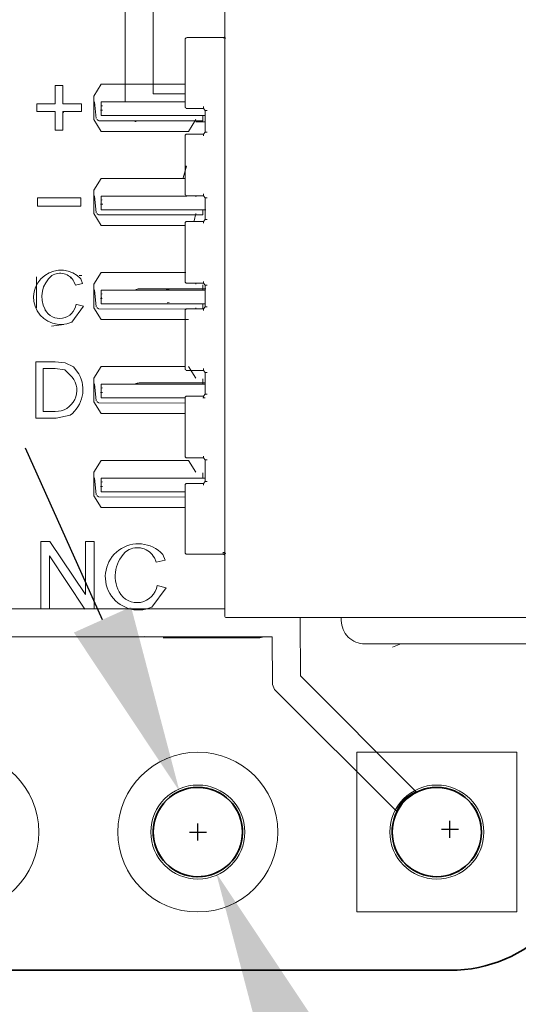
# Model space of a CAD drawing. Header units: millimetres. Extents: x 1876.7 to 1920.2, y 2.1 to 63.1.
# Tile 4 of 7: x 1900.4 to 1905.7, y 15.1 to 25.6. Entities that reach past the tile are written whole.
import ezdxf

# ---------------------------------------------------------------- set-up
doc = ezdxf.new("R2010")
doc.units = ezdxf.units.MM
doc.header["$MEASUREMENT"] = 0
for name, color, linetype, lineweight in [('尺寸线层', 3, 'Continuous', 18), ('粗实线层', 7, 'Continuous', 35), ('细实线层', 7, 'Continuous', 18)]:
    doc.layers.add(name, color=color, linetype=linetype, lineweight=lineweight)
doc.styles.add('标准', font='simfang.ttf', dxfattribs={"width": 0.667})
doc.dimstyles.new('STANDARD_ACAD', dxfattribs={"dimtxt": 0.18, "dimasz": 0.18, "dimexe": 0.18, "dimexo": 0.0625, "dimgap": 0.09, "dimtad": 0, "dimtih": 1, "dimtoh": 1, "dimdec": 4, "dimzin": 0, "dimdsep": 46, "dimtxsty": 'Standard', "dimcen": 0.09, "dimadec": 0, "dimazin": 0, "dimtfac": 1, "dimtdec": 4, "dimtofl": 0, "dimtmove": 0, "dimatfit": 3, "dimfxl": 1, "dimtolj": 1, "dimtzin": 0, "dimarcsym": 0})

# ---------------------------------------------------------------- blocks, each defined once
blk = doc.blocks.new('*D82')
at = {"layer": 'Defpoints', "color": 0, "transparency": 16777216}
for p in [(1902.091, 17.356), (1902.48, 16.489)]:
    blk.add_point(p, dxfattribs=at)
at = {"layer": '尺寸线层', "color": 0, "lineweight": -2, "transparency": 16777216}
for p, q in [((1901.272, 19.18), (1900.453, 21.005)), ((1902.286, 16.833), (1902.286, 17.013)), ((1902.196, 16.923), (1902.376, 16.923)), ((1903.299, 14.665), (1904.119, 12.84))]:
    blk.add_line(p, q, dxfattribs=at)
at = {"layer": '尺寸线层', "color": 0, "transparency": 16777216}
for points in [[(1901.576, 19.317), (1900.968, 19.044), (1902.091, 17.356)], [(1903.604, 14.801), (1902.995, 14.528), (1902.48, 16.489)]]:
    blk.add_solid(points, dxfattribs=at)
at = {"layer": '尺寸线层', "color": 0, "transparency": 16777216, "insert": (1904.747, 11.157), "char_height": 2, "attachment_point": 5, "style": '标准'}
blk.add_mtext('\\A1;∅0.95', dxfattribs=at)
blk = doc.blocks.new('*D83')
at = {"layer": 'Defpoints', "color": 0, "transparency": 16777216}
for p in [(1904.966, 16.953), (1906.186, 16.08)]:
    blk.add_point(p, dxfattribs=at)
at = {"layer": '尺寸线层', "color": 0, "lineweight": -2, "transparency": 16777216}
for p, q in [((1904.966, 16.863), (1904.966, 17.043)), ((1904.876, 16.953), (1905.056, 16.953)), ((1907.812, 14.916), (1909.439, 13.753))]:
    blk.add_line(p, q, dxfattribs=at)
at = {"layer": '尺寸线层', "color": 0, "transparency": 16777216}
blk.add_solid([(1908.006, 15.187), (1907.619, 14.645), (1906.186, 16.08)], dxfattribs=at)
at = {"layer": '尺寸线层', "color": 0, "transparency": 16777216, "insert": (1911.357, 12.306), "char_height": 2, "attachment_point": 5, "style": '标准'}
blk.add_mtext('\\A1;R1.5', dxfattribs=at)
blk = doc.blocks.new('*D107')
at = {"layer": 'Defpoints', "color": 0, "transparency": 16777216}
for p in [(1894.666, 16.923), (1897.206, 16.923), (1897.206, 13.638)]:
    blk.add_point(p, dxfattribs=at)
at = {"layer": '尺寸线层', "color": 0, "lineweight": -2, "transparency": 16777216}
for p, q in [((1894.666, 16.86), (1894.666, 13.458)), ((1897.206, 16.86), (1897.206, 13.458)), ((1892.666, 13.638), (1890.666, 13.638)), ((1899.206, 13.638), (1901.206, 13.638))]:
    blk.add_line(p, q, dxfattribs=at)
at = {"layer": '尺寸线层', "color": 0, "transparency": 16777216}
for points in [[(1892.666, 13.971), (1892.666, 13.304), (1894.666, 13.638)], [(1899.206, 13.971), (1899.206, 13.304), (1897.206, 13.638)]]:
    blk.add_solid(points, dxfattribs=at)
at = {"layer": '尺寸线层', "color": 0, "transparency": 16777216, "insert": (1895.936, 11.813), "char_height": 2, "attachment_point": 5, "style": '标准'}
blk.add_mtext('\\A1;2.54', dxfattribs=at)

msp = doc.modelspace()

# ---------------------------------------------------------------- linework, layer by layer
at = {"layer": '粗实线层'}
msp.add_line((1891.966, 15.453), (1904.966, 15.453), dxfattribs=at)
for centre in [(1902.286, 16.923), (1904.826, 16.923)]:
    msp.add_circle(centre, 0.475, dxfattribs=at)
at = {"layer": '粗实线层', "extrusion": (0, 0, -1)}
for centre, start, end in [((-1902.286, 16.923), 63, 153), ((-1904.826, 16.923), 63, 60.1664), ((-1902.286, 16.923), 153, 63)]:
    msp.add_arc(centre, 0.475, start, end, dxfattribs=at)
at = {"layer": '粗实线层'}
msp.add_arc((1904.966, 16.953), 1.5, 270, 360, dxfattribs=at)
at = {"layer": '细实线层'}
for p, q in [((1901.808, 26.667), (1901.811, 24.773)), ((1901.513, 24.685), (1901.511, 26.575)), ((1902.572, 26.023), (1902.572, 25.369)), ((1902.151, 24.636), (1902.151, 25.349)), ((1902.552, 25.369), (1902.171, 25.369)), ((1902.566, 25.367), (1902.554, 25.368)), ((1902.572, 25.369), (1902.572, 19.876)), ((1902.582, 25.364), (1902.572, 25.366)), ((1900.852, 24.861), (1900.769, 24.861)), ((1900.769, 24.861), (1900.769, 24.665)), ((1900.852, 24.665), (1900.852, 24.861)), ((1901.179, 24.748), (1901.259, 24.873)), ((1901.259, 24.873), (1902.152, 24.873)), ((1901.179, 24.498), (1901.179, 24.748)), ((1901.811, 24.773), (1902.151, 24.772)), ((1900.769, 24.665), (1900.574, 24.665)), ((1900.574, 24.665), (1900.574, 24.583)), ((1901.048, 24.665), (1900.852, 24.665)), ((1901.048, 24.583), (1901.048, 24.665)), ((1901.051, 24.66), (1901.049, 24.66)), ((1901.204, 24.508), (1901.187, 24.688)), ((1901.271, 24.644), (1901.254, 24.643)), ((1901.258, 24.54), (1901.258, 24.685)), ((1902.155, 24.685), (1901.258, 24.685)), ((1902.171, 24.616), (1902.345, 24.616)), ((1902.345, 24.616), (1902.345, 24.636)), ((1902.365, 24.596), (1902.345, 24.616)), ((1900.574, 24.583), (1900.769, 24.583)), ((1900.769, 24.583), (1900.769, 24.386)), ((1900.852, 24.386), (1900.852, 24.583)), ((1900.852, 24.583), (1901.048, 24.583)), ((1900.861, 24.583), (1900.854, 24.573)), ((1901.259, 24.373), (1901.179, 24.498)), ((1901.23, 24.487), (1901.211, 24.5)), ((1901.272, 24.598), (1901.252, 24.597)), ((1902.259, 24.54), (1901.258, 24.54)), ((1902.265, 24.498), (1902.185, 24.373)), ((1902.366, 24.54), (1902.259, 24.54)), ((1902.339, 24.484), (1902.339, 24.54)), ((1902.385, 24.596), (1902.365, 24.596)), ((1902.365, 24.596), (1902.365, 24.364)), ((1902.339, 24.484), (1901.234, 24.486)), ((1902.366, 24.474), (1902.265, 24.475)), ((1900.769, 24.386), (1900.852, 24.386)), ((1902.185, 24.373), (1901.259, 24.373)), ((1902.151, 23.707), (1902.151, 24.324)), ((1902.345, 24.344), (1902.171, 24.344)), ((1902.365, 24.364), (1902.345, 24.344)), ((1902.345, 24.324), (1902.345, 24.344)), ((1902.365, 24.364), (1902.385, 24.364)), ((1902.166, 24.002), (1902.129, 23.877)), ((1902.155, 24.004), (1902.166, 24.002)), ((1901.179, 23.748), (1901.259, 23.873)), ((1901.259, 23.873), (1902.151, 23.873)), ((1901.042, 23.667), (1900.58, 23.667)), ((1900.58, 23.667), (1900.58, 23.578)), ((1901.042, 23.578), (1901.042, 23.667)), ((1901.179, 23.498), (1901.179, 23.748)), ((1901.204, 23.508), (1901.187, 23.688)), ((1902.169, 23.685), (1901.258, 23.685)), ((1901.258, 23.54), (1901.258, 23.685)), ((1902.171, 23.687), (1902.345, 23.687)), ((1902.27, 23.685), (1902.259, 23.685)), ((1902.339, 23.687), (1902.339, 23.687)), ((1902.345, 23.687), (1902.345, 23.707)), ((1902.345, 23.687), (1902.365, 23.667)), ((1902.385, 23.667), (1902.365, 23.667)), ((1902.365, 23.667), (1902.365, 23.436)), ((1900.58, 23.578), (1901.042, 23.578)), ((1901.274, 23.598), (1901.252, 23.597)), ((1901.27, 23.644), (1901.254, 23.643)), ((1901.259, 23.373), (1901.179, 23.498)), ((1901.23, 23.487), (1901.211, 23.5)), ((1902.339, 23.484), (1901.234, 23.486)), ((1902.259, 23.54), (1901.258, 23.54)), ((1902.265, 23.498), (1902.248, 23.421)), ((1902.369, 23.54), (1902.259, 23.54)), ((1902.339, 23.484), (1902.339, 23.54)), ((1902.153, 23.373), (1901.259, 23.373)), ((1902.151, 22.778), (1902.151, 23.396)), ((1902.345, 23.416), (1902.171, 23.416)), ((1902.365, 23.436), (1902.345, 23.416)), ((1902.345, 23.396), (1902.345, 23.416)), ((1902.385, 23.436), (1902.365, 23.436)), ((1900.572, 22.825), (1900.572, 22.497)), ((1901.024, 22.84), (1901.052, 22.842)), ((1901.179, 22.748), (1901.259, 22.873)), ((1901.259, 22.873), (1902.157, 22.873)), ((1900.939, 22.82), (1900.942, 22.821)), ((1900.969, 22.777), (1900.985, 22.738)), ((1900.985, 22.738), (1901.061, 22.756)), ((1901.061, 22.756), (1901.042, 22.805)), ((1901.179, 22.498), (1901.179, 22.748)), ((1902.171, 22.758), (1902.345, 22.758)), ((1902.265, 22.759), (1902.265, 22.748)), ((1902.339, 22.687), (1902.34, 22.742)), ((1902.345, 22.758), (1902.345, 22.778)), ((1902.365, 22.738), (1902.345, 22.758)), ((1902.385, 22.738), (1902.365, 22.738)), ((1902.365, 22.738), (1902.365, 22.507)), ((1901.204, 22.508), (1901.187, 22.688)), ((1901.267, 22.644), (1901.254, 22.643)), ((1901.258, 22.54), (1901.258, 22.685)), ((1902.259, 22.685), (1901.258, 22.685)), ((1901.264, 22.597), (1901.258, 22.614)), ((1901.661, 22.698), (1902.37, 22.698)), ((1901.949, 22.687), (1901.997, 22.699)), ((1902.368, 22.685), (1902.259, 22.685)), ((1900.946, 22.344), (1901.071, 22.515)), ((1901.071, 22.515), (1900.999, 22.533)), ((1901.269, 22.597), (1901.252, 22.597)), ((1902.259, 22.54), (1901.258, 22.54)), ((1901.981, 22.554), (1901.959, 22.549)), ((1902.365, 22.54), (1902.259, 22.54)), ((1902.339, 22.54), (1902.339, 22.491)), ((1901.259, 22.373), (1901.179, 22.498)), ((1901.23, 22.487), (1901.211, 22.5)), ((1902.164, 22.484), (1901.234, 22.486)), ((1902.151, 21.85), (1902.151, 22.467)), ((1902.345, 22.487), (1902.171, 22.487)), ((1902.265, 22.498), (1902.265, 22.487)), ((1902.365, 22.507), (1902.345, 22.487)), ((1902.345, 22.467), (1902.345, 22.487)), ((1902.365, 22.507), (1902.385, 22.507)), ((1900.731, 22.302), (1900.862, 22.318)), ((1902.185, 22.373), (1901.259, 22.373)), ((1900.77, 21.921), (1900.564, 21.921)), ((1900.564, 21.921), (1900.564, 21.325)), ((1900.876, 21.912), (1900.77, 21.921)), ((1900.963, 21.87), (1900.876, 21.912)), ((1900.643, 21.395), (1900.643, 21.85)), ((1900.643, 21.85), (1900.768, 21.85)), ((1900.768, 21.85), (1900.871, 21.838)), ((1900.871, 21.838), (1900.951, 21.761)), ((1901.022, 21.795), (1900.963, 21.87)), ((1901.179, 21.748), (1901.259, 21.873)), ((1901.259, 21.873), (1902.153, 21.873)), ((1902.171, 21.83), (1902.345, 21.83)), ((1902.185, 21.873), (1902.265, 21.748)), ((1902.345, 21.83), (1902.345, 21.85)), ((1902.345, 21.83), (1902.365, 21.81)), ((1902.385, 21.81), (1902.365, 21.81)), ((1902.365, 21.81), (1902.365, 21.578)), ((1901.179, 21.498), (1901.179, 21.748)), ((1901.204, 21.508), (1901.187, 21.688)), ((1901.258, 21.54), (1901.258, 21.685)), ((1902.259, 21.685), (1901.258, 21.685)), ((1901.661, 21.698), (1902.367, 21.698)), ((1902.365, 21.685), (1902.259, 21.685)), ((1902.339, 21.685), (1902.34, 21.742)), ((1901.271, 21.598), (1901.252, 21.597)), ((1901.271, 21.645), (1901.254, 21.643)), ((1902.365, 21.578), (1902.345, 21.558)), ((1902.385, 21.578), (1902.365, 21.578)), ((1901.259, 21.373), (1901.179, 21.498)), ((1901.23, 21.487), (1901.211, 21.5)), ((1902.151, 21.484), (1901.234, 21.486)), ((1902.15, 21.54), (1901.258, 21.54)), ((1902.151, 20.921), (1902.151, 21.538)), ((1902.345, 21.558), (1902.171, 21.558)), ((1902.364, 21.54), (1902.339, 21.54)), ((1902.345, 21.538), (1902.345, 21.558)), ((1900.77, 21.395), (1900.643, 21.395)), ((1902.152, 21.373), (1901.259, 21.373)), ((1900.564, 21.325), (1900.779, 21.325)), ((1900.779, 21.325), (1900.928, 21.354)), ((1901.179, 20.748), (1901.259, 20.873)), ((1901.259, 20.873), (1902.185, 20.873)), ((1902.171, 20.901), (1902.345, 20.901)), ((1902.185, 20.873), (1902.265, 20.748)), ((1902.345, 20.901), (1902.345, 20.921)), ((1902.365, 20.881), (1902.345, 20.901)), ((1902.385, 20.881), (1902.365, 20.881)), ((1902.365, 20.881), (1902.365, 20.65)), ((1901.179, 20.498), (1901.179, 20.748)), ((1902.339, 20.685), (1902.34, 20.742)), ((1901.204, 20.508), (1901.187, 20.688)), ((1901.272, 20.645), (1901.254, 20.643)), ((1902.259, 20.685), (1901.258, 20.685)), ((1901.258, 20.54), (1901.258, 20.685)), ((1902.345, 20.63), (1902.171, 20.63)), ((1902.366, 20.685), (1902.259, 20.685)), ((1902.365, 20.65), (1902.345, 20.63)), ((1902.345, 20.61), (1902.345, 20.63)), ((1902.385, 20.65), (1902.365, 20.65)), ((1901.271, 20.598), (1901.252, 20.597)), ((1902.151, 20.54), (1901.258, 20.54)), ((1902.151, 19.896), (1902.151, 20.61)), ((1901.259, 20.373), (1901.179, 20.498)), ((1901.23, 20.487), (1901.211, 20.5)), ((1902.151, 20.484), (1901.234, 20.486)), ((1902.15, 20.373), (1901.259, 20.373)), ((1900.714, 20.012), (1900.616, 20.012)), ((1900.616, 20.012), (1900.616, 19.294)), ((1901.091, 19.448), (1900.714, 20.012)), ((1901.182, 20.012), (1901.091, 20.012)), ((1901.091, 20.012), (1901.091, 19.448)), ((1901.182, 19.294), (1901.182, 20.012)), ((1902.552, 19.896), (1902.57, 19.896)), ((1900.707, 19.858), (1901.084, 19.294)), ((1900.707, 19.294), (1900.707, 19.858)), ((1901.824, 19.841), (1901.843, 19.793)), ((1901.843, 19.793), (1901.937, 19.815)), ((1901.937, 19.815), (1901.913, 19.874)), ((1902.552, 19.876), (1902.171, 19.876)), ((1902.552, 19.886), (1902.571, 19.879)), ((1902.572, 19.886), (1902.552, 19.876)), ((1902.584, 19.889), (1902.572, 19.886)), ((1902.572, 19.223), (1902.572, 19.876)), ((1902.578, 19.883), (1902.574, 19.881)), ((1901.796, 19.314), (1901.949, 19.521)), ((1901.949, 19.521), (1901.854, 19.545)), ((1899.759, 19.295), (1900.707, 19.296)), ((1900.712, 19.296), (1901.083, 19.296)), ((1901.085, 19.296), (1902.572, 19.297)), ((1906.39, 19.203), (1902.592, 19.203)), ((1903.373, 19.203), (1903.373, 19.172)), ((1903.373, 19.172), (1903.376, 18.585)), ((1903.811, 19.173), (1903.811, 19.203)), ((1903.076, 18.998), (1899.761, 19)), ((1901.721, 19.002), (1901.719, 18.999)), ((1901.917, 18.988), (1902.946, 18.988)), ((1902.946, 18.988), (1902.987, 19)), ((1903.079, 18.493), (1903.076, 18.998)), ((1906.061, 18.923), (1904.061, 18.923)), ((1904.356, 18.89), (1904.444, 18.923)), ((1903.376, 18.585), (1904.604, 17.353)), ((1903.101, 18.439), (1903.079, 18.493)), ((1904.396, 17.144), (1903.101, 18.439)), ((1903.976, 16.073), (1903.976, 17.773)), ((1903.976, 17.773), (1905.676, 17.773)), ((1905.676, 16.073), (1905.676, 17.773)), ((1904.589, 17.335), (1904.589, 17.335)), ((1905.676, 16.073), (1903.976, 16.073))]:
    msp.add_line(p, q, dxfattribs=at)
at = {"layer": '细实线层', "extrusion": (0, 0, -1)}
for centre, radius in [((-1899.746, 16.923), 0.85), ((-1902.286, 16.923), 0.85), ((-1902.286, 16.923), 0.5), ((-1904.826, 16.923), 0.5)]:
    msp.add_circle(centre, radius, dxfattribs=at)
at = {"layer": '细实线层'}
for centre, radius, start, end in [((1902.171, 25.349), 0.02, 90, 180), ((1902.171, 24.636), 0.02, 180, 270), ((1902.171, 24.324), 0.02, 90, 180), ((1902.171, 23.707), 0.02, 180, 270), ((1902.171, 23.396), 0.02, 90, 180), ((1900.829, 22.609), 0.289, 42.611, 293.709), ((1902.171, 22.778), 0.02, 180, 270), ((1902.171, 22.467), 0.02, 90, 180), ((1900.719, 21.629), 0.345, 307.1758, 28.8394), ((1902.171, 21.85), 0.02, 180, 270), ((1902.171, 21.538), 0.02, 90, 180), ((1902.171, 20.921), 0.02, 180, 270), ((1902.171, 20.61), 0.02, 90, 180), ((1901.654, 19.636), 0.352, 42.611, 293.709)]:
    msp.add_arc(centre, radius, start, end, dxfattribs=at)
at = {"layer": '细实线层', "extrusion": (0, 0, -1)}
for centre, radius, start, end in [((-1902.552, 25.389), 0.02, 227.4923, 270), ((-1901.661, 24.623), 0.15, 281.2507, 292.2908), ((-1900.918, 22.615), 0.291, 331.9102, 50.792), ((-1900.82, 22.694), 0.17, 59.4544, 150.725), ((-1901.661, 22.623), 0.075, 58.7496, 90.0001), ((-1900.817, 22.562), 0.178, 188.966, 331.6299), ((-1900.775, 21.62), 0.225, 141.3386, 271.1414), ((-1901.661, 21.623), 0.075, 56.4425, 90.0001), ((-1901.762, 19.643), 0.355, 331.9102, 50.792), ((-1901.643, 19.739), 0.207, 59.4544, 150.725), ((-1902.171, 19.896), 0.02, 270, 0), ((-1902.552, 19.856), 0.02, 90, 135.4725), ((-1901.64, 19.579), 0.217, 188.966, 331.6299), ((-1902.592, 19.223), 0.02, 270, 360), ((-1904.061, 19.173), 0.25, 269.9998, 0.0002), ((-1904.771, 16.978), 0.41, 23.9728, 66.0929)]:
    msp.add_arc(centre, radius, start, end, dxfattribs=at)

# ---------------------------------------------------------------- dimensions: what is measured, and where the dimension line sits
at = {"layer": '尺寸线层'}
dim = msp.add_diameter_dim_2p(p1=(1902.091, 17.356), p2=(1902.48, 16.489), dimstyle='STANDARD_ACAD', override={"dimtxt": 2, "dimasz": 2, "dimdec": 2, "dimzin": 8, "dimtxsty": '标准', "dimtdec": 2, "dimtmove": 2}, dxfattribs=at)
dim.commit()
dim.dimension.update_dxf_attribs({"geometry": '*D82', "text_midpoint": (1904.747, 11.157), "dimtype": 163})
dim = msp.add_radius_dim(center=(1904.966, 16.953), mpoint=(1906.186, 16.08), dimstyle='STANDARD_ACAD', override={"dimtxt": 2, "dimasz": 2, "dimdec": 2, "dimzin": 8, "dimtxsty": '标准', "dimtdec": 2, "dimtmove": 2}, dxfattribs=at)
dim.commit()
dim.dimension.update_dxf_attribs({"geometry": '*D83', "text_midpoint": (1911.357, 12.306), "dimtype": 164})
dim = msp.add_linear_dim(base=(1897.206, 13.638), p1=(1894.666, 16.923), p2=(1897.206, 16.923), dimstyle='STANDARD_ACAD', override={"dimtxt": 2, "dimasz": 2, "dimdec": 2, "dimzin": 8, "dimtxsty": '标准', "dimtdec": 2, "dimtmove": 2}, dxfattribs=at)
dim.commit()
dim.dimension.update_dxf_attribs({"geometry": '*D107', "text_midpoint": (1895.936, 11.813), "dimtype": 160})

doc.saveas('drawing.dxf')
